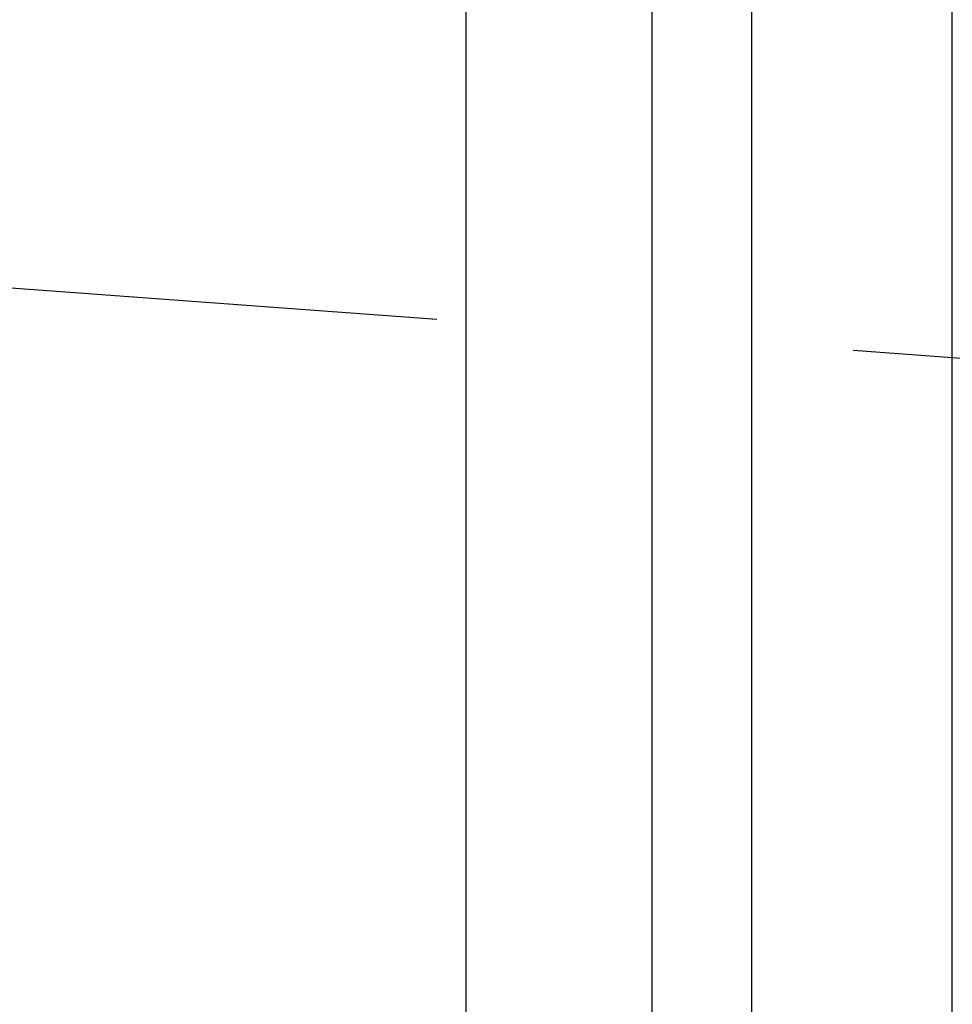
# Model space of a CAD drawing. Extents: x 40.7 to 137.4, y -250.8 to -221.5.
# Tile 109 of 256: x 56.702 to 56.981, y -231.096 to -230.801. Entities that reach past the tile are written whole.
import ezdxf

# ---------------------------------------------------------------- set-up
doc = ezdxf.new("R2010")
doc.units = 0
doc.header["$MEASUREMENT"] = 0
doc.linetypes.add('DASHDOT2', pattern=[0.5, 0.25, -0.125, 0, -0.125])
doc.layers.add('AC-FRIGORÍFICA', color=20, linetype='DASHDOT2')
doc.layers.add('paredes1', color=8, linetype='CONTINUOUS')

msp = doc.modelspace()

# ---------------------------------------------------------------- linework, layer by layer
at = {"layer": 'AC-FRIGORÍFICA'}
msp.add_line((56.57737, -230.87228), (71.80494, -231.99786), dxfattribs=at)
at = {"layer": 'paredes1'}
for p, q in [((56.83539, -229.42733), (56.83539, -239.76864)), ((56.98104, -239.62299), (56.98104, -229.57299)), ((56.89104, -230.24828), (56.89104, -231.75225)), ((56.92104, -231.75225), (56.92104, -230.24828))]:
    msp.add_line(p, q, dxfattribs=at)

doc.saveas('drawing.dxf')
